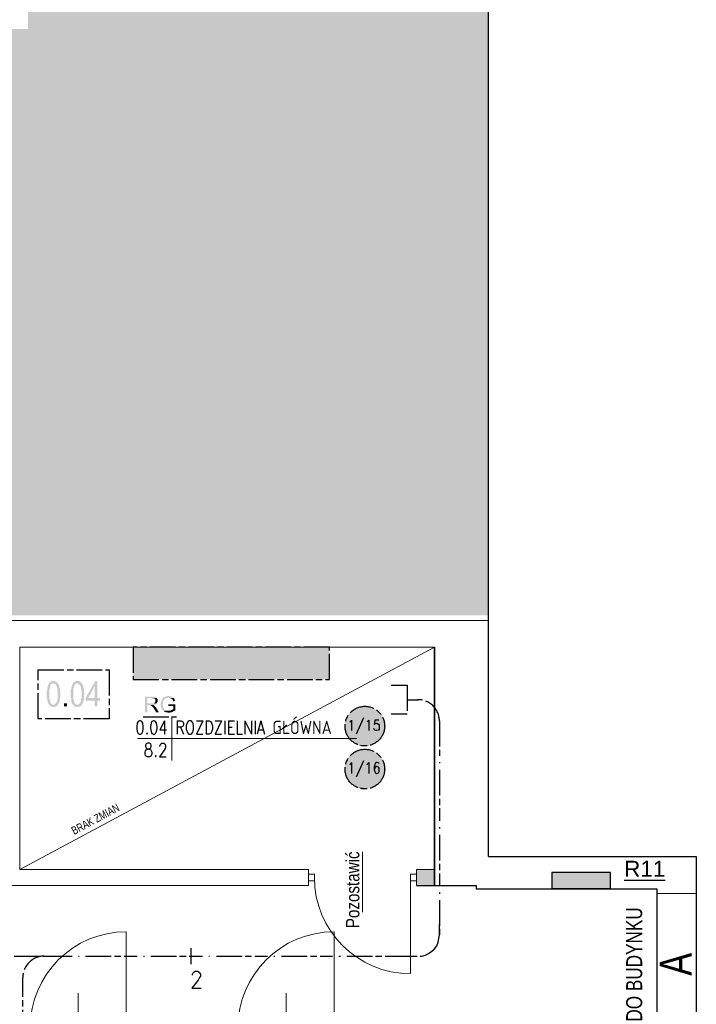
# Model space of a CAD drawing. Header units: millimetres. Extents: x 282377 to 1404227, y -783705 to 1038705.
# Tile 130 of 243: x 381891 to 382524, y 7875 to 8797. Entities that reach past the tile are written whole.
import ezdxf
from ezdxf.enums import TextEntityAlignment as Align

# ---------------------------------------------------------------- set-up
doc = ezdxf.new("R2010")
doc.units = ezdxf.units.MM
doc.linetypes.add('ACAD_ISO08W100', pattern=[36, 24, -3, 6, -3])
doc.layers.add('!!ELEKTRYKA', color=7, linetype='Continuous')
for name, color, linetype, lineweight in [('BA_drz', 7, 'Continuous', 18), ('BA_met', 7, 'Continuous', 18), ('BA_txs', 2, 'Continuous', 18), ('Cienka', 7, 'Continuous', 18), ('PG_WYPOSAŻENIE', 9, 'Continuous', 18), ('PG_ŚCIANY_DZIAŁOWE', 3, 'Continuous', 18), ('PG_ŚCIANY_SŁUPY', 4, 'Continuous', 35), ('WYPOSAŻENIE GARAŻU', 253, 'Continuous', 5)]:
    doc.layers.add(name, color=color, linetype=linetype, lineweight=lineweight)
doc.styles.add('BIKTC', font='bikromsw.shx', dxfattribs={"width": 0.8})
doc.styles.add('BIKTS', font='bikromsw.shx', dxfattribs={"width": 0.85})
doc.styles.add('BIKWYM', font='BIKROMSW.SHX', dxfattribs={"width": 0.8})
doc.styles.add('ROMANS', font='romans', dxfattribs={"width": 0.7})
doc.styles.get("Standard").update_dxf_attribs({"font": 'arial.ttf'})

# ---------------------------------------------------------------- blocks, each defined once
blk = doc.blocks.new('dr1h901')
at = {"color": 7}
blk.add_line((-0.5, 0), (-0.5, 1), dxfattribs=at)
blk.add_line((0, 0.362), (0, -0.266))
blk.add_arc((-0.5, 0), 1, 0, 90, dxfattribs=at)
blk = doc.blocks.new('jamb')
blk.add_lwpolyline([(-0.5, -0.5), (-0.5, 0.5), (0.5, 0.5), (0.5, -0.5)], close=True)
blk = doc.blocks.new('bikmet')
blk.add_line((0, 1.65), (0, -1.65))
at = {"style": 'ROMANS', "width": 0.8}
blk.add_attdef('NRPOM', text='', height=1, dxfattribs=at).set_placement((-0.333, 0.333), align=Align.RIGHT)
blk.add_attdef('NWAPOM', (0.25, 0.333), '', height=1, dxfattribs=at)
blk.add_attdef('RAREA', text='', height=1.042, dxfattribs=at).set_placement((-0.333, -0.333), align=Align.TOP_RIGHT)
blk.add_attdef('PODLOGA', text='', height=1.042, dxfattribs=at).set_placement((0.25, -0.333), align=Align.TOP_LEFT)
blk = doc.blocks.new('A$Cb1b4349b')
at = {"layer": 'WYPOSAŻENIE GARAŻU', "color": 1, "xscale": -90, "yscale": 90, "zscale": -90, "rotation": 270}
blk.add_blockref('dr1h901', (23.9, 50.5), dxfattribs=at)
at = {"layer": 'WYPOSAŻENIE GARAŻU', "color": 240, "true_color": 0xed1f24, "xscale": 5.5, "yscale": 5.999999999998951, "zscale": 5.5, "rotation": 90}
for p in [(23.9, 98.25), (23.9, 2.75)]:
    blk.add_blockref('jamb', p, dxfattribs=at)

msp = doc.modelspace()

# ---------------------------------------------------------------- hatches: boundary and pattern name
at = {"layer": '!!ELEKTRYKA', "linetype": 'ACAD_ISO08W100'}
for points in [[(381918.71, 8175.75), (381918.28, 8175.33), (381917.86, 8174.48), (381917.86, 8174.06), (381917.44, 8173.21), (381917.44, 8172.79), (381917.44, 8172.36), (381917.01, 8171.94), (381917.01, 8171.52), (381917.01, 8170.67), (381917.01, 8170.25), (381917.01, 8169.4), (381916.59, 8168.98), (381916.59, 8168.13), (381916.59, 8167.28), (381916.59, 8166.44), (381916.59, 8165.59), (381916.59, 8165.17), (381916.59, 8164.32), (381916.59, 8163.9), (381916.59, 8163.05), (381916.59, 8162.2), (381917.01, 8161.36), (381917.01, 8160.93), (381917.01, 8160.09), (381917.01, 8159.66), (381917.44, 8158.82), (381917.44, 8158.39), (381917.86, 8157.97), (381917.86, 8157.55), (381918.28, 8156.7), (381918.28, 8156.27), (381918.71, 8155.85), (381918.71, 8155.85), (381922.94, 8155.85), (381922.52, 8155.85), (381922.09, 8155.85), (381921.67, 8156.27), (381921.25, 8156.7), (381920.82, 8156.7), (381920.4, 8157.55), (381919.98, 8157.97), (381919.98, 8157.97), (381919.98, 8158.39), (381919.98, 8158.82), (381919.55, 8159.24), (381919.55, 8159.66), (381919.55, 8160.51), (381919.13, 8160.93), (381919.13, 8161.78), (381919.13, 8162.2), (381919.13, 8163.05), (381919.13, 8163.9), (381919.13, 8164.74), (381919.13, 8165.59), (381919.13, 8166.44), (381919.13, 8167.28), (381919.13, 8168.13), (381919.13, 8168.98), (381919.13, 8169.82), (381919.13, 8170.25), (381919.55, 8171.09), (381919.55, 8171.52), (381919.55, 8171.94), (381919.98, 8172.79), (381919.98, 8173.21), (381919.98, 8173.63), (381920.4, 8174.06), (381920.4, 8174.48), (381920.82, 8174.9), (381921.25, 8175.33), (381921.67, 8175.33), (381922.52, 8175.75), (381922.94, 8175.75)], [(381922.94, 8177.87), (381922.94, 8177.87), (381921.25, 8177.87), (381920.82, 8177.44), (381920.4, 8177.44), (381919.98, 8177.02), (381919.55, 8176.6), (381919.13, 8176.6), (381919.13, 8176.17), (381918.71, 8175.75), (381922.94, 8175.75), (381922.94, 8175.75), (381923.36, 8175.33), (381924.21, 8175.33), (381924.63, 8174.9), (381925.06, 8174.9), (381925.48, 8174.06), (381925.48, 8173.63), (381925.48, 8173.63), (381925.9, 8173.21), (381925.9, 8172.79), (381926.33, 8172.36), (381926.33, 8171.94), (381926.33, 8171.09), (381926.33, 8170.67), (381926.75, 8169.82), (381926.75, 8169.4), (381926.75, 8168.55), (381926.75, 8167.71), (381926.75, 8166.86), (381926.75, 8165.59), (381926.75, 8165.59), (381926.75, 8164.74), (381926.75, 8163.9), (381926.75, 8163.05), (381926.75, 8162.2), (381926.75, 8161.36), (381926.33, 8160.93), (381926.33, 8160.09), (381926.33, 8159.66), (381925.9, 8159.24), (381925.9, 8158.82), (381925.9, 8158.39), (381925.48, 8157.97), (381925.48, 8157.55), (381925.06, 8157.12), (381924.63, 8156.7), (381924.21, 8156.27), (381923.79, 8156.27), (381923.36, 8155.85), (381922.94, 8155.85), (381918.71, 8155.85), (381919.13, 8155.43), (381919.55, 8155), (381919.98, 8154.58), (381920.4, 8154.16), (381920.82, 8154.16), (381921.25, 8153.73), (381921.67, 8153.73), (381922.52, 8153.73), (381922.94, 8153.73), (381922.94, 8153.73), (381923.36, 8153.73), (381924.21, 8153.73), (381924.63, 8153.73), (381925.06, 8154.16), (381925.48, 8154.16), (381925.9, 8154.58), (381926.33, 8155), (381926.33, 8155), (381926.75, 8155.43), (381927.17, 8155.85), (381927.6, 8156.7), (381927.6, 8157.12), (381928.02, 8157.55), (381928.44, 8158.39), (381928.44, 8158.82), (381928.44, 8159.24), (381928.44, 8159.66), (381928.87, 8160.09), (381928.87, 8160.93), (381928.87, 8161.36), (381928.87, 8162.2), (381928.87, 8162.63), (381929.29, 8163.47), (381929.29, 8164.32), (381929.29, 8165.17), (381929.29, 8165.59), (381929.29, 8166.44), (381929.29, 8166.86), (381929.29, 8167.71), (381929.29, 8168.55), (381928.87, 8168.98), (381928.87, 8169.82), (381928.87, 8170.25), (381928.87, 8171.09), (381928.87, 8171.52), (381928.44, 8171.94), (381928.44, 8172.79), (381928.44, 8173.21), (381928.02, 8174.06), (381927.6, 8174.48), (381927.6, 8174.9), (381927.6, 8174.9), (381927.17, 8175.75), (381926.75, 8176.17), (381926.33, 8176.6), (381925.9, 8177.02), (381925.48, 8177.44), (381925.48, 8177.44), (381925.06, 8177.44), (381924.63, 8177.87), (381924.21, 8177.87), (381923.36, 8177.87)], [(381941.14, 8175.75), (381940.72, 8175.33), (381940.3, 8174.48), (381940.3, 8174.06), (381939.87, 8173.21), (381939.87, 8172.79), (381939.87, 8172.36), (381939.45, 8171.94), (381939.45, 8171.52), (381939.45, 8170.67), (381939.45, 8170.25), (381939.03, 8169.4), (381939.03, 8168.98), (381939.03, 8168.13), (381939.03, 8167.28), (381939.03, 8166.44), (381939.03, 8165.59), (381939.03, 8165.17), (381939.03, 8164.32), (381939.03, 8163.9), (381939.03, 8163.05), (381939.03, 8162.2), (381939.45, 8161.36), (381939.45, 8160.93), (381939.45, 8160.09), (381939.45, 8159.66), (381939.87, 8158.82), (381939.87, 8158.39), (381939.87, 8157.97), (381940.3, 8157.55), (381940.3, 8156.7), (381940.72, 8156.27), (381940.72, 8155.85), (381941.14, 8155.85), (381945.38, 8155.85), (381944.95, 8155.85), (381944.53, 8155.85), (381944.11, 8156.27), (381943.68, 8156.7), (381943.26, 8156.7), (381942.84, 8157.55), (381942.41, 8157.97), (381942.41, 8157.97), (381942.41, 8158.39), (381941.99, 8158.82), (381941.99, 8159.24), (381941.99, 8159.66), (381941.99, 8160.51), (381941.57, 8160.93), (381941.57, 8161.78), (381941.57, 8162.2), (381941.57, 8163.05), (381941.57, 8163.9), (381941.57, 8164.74), (381941.57, 8165.59), (381941.57, 8166.44), (381941.57, 8167.28), (381941.57, 8168.13), (381941.57, 8168.98), (381941.57, 8169.82), (381941.57, 8170.25), (381941.57, 8171.09), (381941.99, 8171.52), (381941.99, 8171.94), (381941.99, 8172.79), (381942.41, 8173.21), (381942.41, 8173.63), (381942.84, 8174.06), (381942.84, 8174.48), (381943.26, 8174.9), (381943.68, 8175.33), (381944.11, 8175.33), (381944.53, 8175.75), (381945.38, 8175.75)], [(381945.38, 8177.87), (381945.38, 8177.87), (381943.68, 8177.87), (381943.26, 8177.44), (381942.84, 8177.44), (381942.41, 8177.02), (381941.99, 8176.6), (381941.57, 8176.6), (381941.14, 8176.17), (381941.14, 8175.75), (381945.38, 8175.75), (381945.38, 8175.75), (381945.8, 8175.33), (381946.22, 8175.33), (381946.65, 8174.9), (381947.07, 8174.9), (381947.49, 8174.06), (381947.92, 8173.63), (381947.92, 8173.63), (381948.34, 8173.21), (381948.34, 8172.79), (381948.34, 8172.36), (381948.76, 8171.94), (381948.76, 8171.09), (381948.76, 8170.67), (381948.76, 8169.82), (381949.19, 8169.4), (381949.19, 8168.55), (381949.19, 8167.71), (381949.19, 8166.86), (381949.19, 8165.59), (381949.19, 8165.59), (381949.19, 8164.74), (381949.19, 8163.9), (381949.19, 8163.05), (381949.19, 8162.2), (381948.76, 8161.36), (381948.76, 8160.93), (381948.76, 8160.09), (381948.76, 8159.66), (381948.34, 8159.24), (381948.34, 8158.82), (381948.34, 8158.39), (381947.92, 8157.97), (381947.92, 8157.55), (381947.49, 8157.12), (381947.07, 8156.7), (381946.65, 8156.27), (381946.22, 8156.27), (381945.8, 8155.85), (381945.38, 8155.85), (381941.14, 8155.85), (381941.57, 8155.43), (381941.99, 8155), (381942.41, 8154.58), (381942.84, 8154.16), (381943.26, 8154.16), (381943.68, 8153.73), (381944.11, 8153.73), (381944.53, 8153.73), (381945.38, 8153.73), (381945.38, 8153.73), (381945.8, 8153.73), (381946.65, 8153.73), (381947.07, 8153.73), (381947.49, 8154.16), (381947.92, 8154.16), (381948.34, 8154.58), (381948.76, 8155), (381948.76, 8155), (381949.19, 8155.43), (381949.61, 8155.85), (381950.03, 8156.7), (381950.03, 8157.12), (381950.46, 8157.55), (381950.46, 8158.39), (381950.88, 8158.82), (381950.88, 8159.24), (381950.88, 8159.66), (381951.3, 8160.09), (381951.3, 8160.93), (381951.3, 8161.36), (381951.3, 8162.2), (381951.3, 8162.63), (381951.3, 8163.47), (381951.3, 8164.32), (381951.73, 8165.17), (381951.73, 8165.59), (381951.73, 8166.44), (381951.73, 8166.86), (381951.3, 8167.71), (381951.3, 8168.55), (381951.3, 8168.98), (381951.3, 8169.82), (381951.3, 8170.25), (381951.3, 8171.09), (381951.3, 8171.52), (381950.88, 8171.94), (381950.88, 8172.79), (381950.46, 8173.21), (381950.46, 8174.06), (381950.03, 8174.48), (381950.03, 8174.9), (381950.03, 8174.9), (381949.61, 8175.75), (381949.19, 8176.17), (381948.76, 8176.6), (381948.34, 8177.02), (381947.92, 8177.44), (381947.92, 8177.44), (381947.49, 8177.44), (381947.07, 8177.87), (381946.22, 8177.87), (381945.8, 8177.87)], [(381964, 8177.87), (381961.89, 8177.87), (381953, 8162.2), (381953, 8159.66), (381961.46, 8159.66), (381961.46, 8154.16), (381964, 8154.16), (381964, 8159.66), (381966.54, 8159.66), (381966.54, 8162.2), (381964, 8162.2), (381955.54, 8162.2), (381961.46, 8173.21)], [(381964, 8177.87), (381961.46, 8173.21), (381961.46, 8162.2), (381955.54, 8162.2), (381964, 8162.2)]]:
    msp.add_hatch(color=7, dxfattribs=at).paths.add_polyline_path(points)
at = {"layer": '!!ELEKTRYKA', "linetype": 'ACAD_ISO08W100', "true_color": 0x950000}
for points in [[(382015.23, 8163.47), (382008.45, 8163.47), (382008.45, 8148.65), (382010.57, 8148.65), (382010.57, 8155.43), (382012.69, 8155.43), (382016.07, 8155.43), (382016.5, 8155.43), (382016.92, 8155.43), (382017.34, 8155.85), (382017.77, 8155.85), (382018.19, 8155.85), (382018.61, 8156.27), (382019.04, 8156.27), (382019.04, 8156.7), (382019.46, 8156.7), (382019.46, 8157.12), (382010.57, 8157.12), (382010.57, 8162.2), (382015.23, 8162.2), (382019.46, 8162.2), (382019.04, 8162.63), (382018.61, 8163.05), (382018.61, 8163.05), (382018.19, 8163.05), (382018.19, 8163.47), (382017.77, 8163.47), (382017.34, 8163.47), (382016.92, 8163.47), (382016.5, 8163.47), (382016.07, 8163.47), (382015.65, 8163.47)], [(382019.46, 8162.2), (382015.23, 8162.2), (382015.65, 8161.78), (382016.92, 8161.78), (382017.34, 8161.36), (382017.77, 8161.36), (382017.77, 8160.93), (382018.19, 8160.93), (382018.19, 8160.51), (382018.19, 8160.09), (382018.19, 8159.66), (382018.19, 8159.24), (382018.19, 8158.82), (382018.19, 8158.39), (382017.77, 8158.39), (382017.77, 8157.97), (382017.34, 8157.55), (382017.34, 8157.55), (382016.92, 8157.12), (382016.92, 8157.12), (382016.5, 8157.12), (382016.07, 8157.12), (382015.65, 8157.12), (382015.23, 8157.12), (382014.8, 8157.12), (382010.57, 8157.12), (382019.46, 8157.12), (382019.88, 8157.12), (382019.88, 8157.55), (382019.88, 8157.97), (382020.31, 8158.39), (382020.31, 8158.82), (382020.31, 8159.24), (382020.31, 8159.66), (382020.31, 8160.09), (382020.31, 8160.09), (382020.31, 8160.51), (382020.31, 8160.93), (382019.88, 8161.36), (382019.88, 8161.78), (382019.88, 8161.78)], [(382016.07, 8155.43), (382012.69, 8155.43), (382013.96, 8155.43), (382013.96, 8155), (382014.38, 8155), (382014.8, 8155), (382014.8, 8154.58), (382015.23, 8154.58), (382015.23, 8154.16), (382015.65, 8153.73), (382015.65, 8153.73), (382016.07, 8153.73), (382016.07, 8153.31), (382016.5, 8152.89), (382016.5, 8152.46), (382016.92, 8152.04), (382017.34, 8151.62), (382019.04, 8148.65), (382021.58, 8148.65), (382019.04, 8152.89), (382019.04, 8152.89), (382018.61, 8153.31), (382018.61, 8153.73), (382018.19, 8153.73), (382017.77, 8154.16), (382017.77, 8154.58), (382017.34, 8154.58), (382017.34, 8155), (382016.92, 8155), (382016.5, 8155.43)], [(382030.47, 8163.9), (382028.35, 8163.9), (382028.35, 8163.47), (382027.5, 8163.47), (382027.08, 8163.05), (382026.66, 8163.05), (382026.66, 8163.05), (382026.23, 8162.63), (382025.81, 8162.63), (382025.39, 8162.2), (382025.39, 8161.78), (382024.96, 8161.78), (382024.54, 8161.36), (382024.54, 8160.93), (382024.12, 8160.51), (382024.12, 8160.09), (382024.12, 8160.09), (382023.69, 8159.66), (382023.69, 8159.24), (382023.69, 8158.82), (382023.27, 8158.39), (382023.27, 8157.97), (382023.27, 8157.97), (382023.27, 8157.55), (382023.27, 8157.12), (382023.27, 8156.7), (382023.27, 8156.27), (382023.27, 8155.85), (382023.27, 8155.43), (382023.27, 8155), (382023.27, 8154.58), (382023.27, 8154.16), (382023.27, 8153.73), (382023.69, 8153.31), (382023.69, 8152.89), (382023.69, 8152.46), (382024.12, 8152.04), (382024.12, 8152.04), (382024.54, 8151.62), (382024.54, 8151.19), (382024.96, 8150.77), (382024.96, 8150.77), (382025.39, 8150.35), (382025.81, 8149.92), (382030.47, 8150.35), (382030.04, 8150.35), (382030.04, 8150.35), (382029.62, 8150.35), (382029.2, 8150.35), (382028.77, 8150.35), (382028.35, 8150.77), (382027.93, 8150.77), (382027.93, 8150.77), (382027.5, 8151.19), (382027.08, 8151.19), (382026.66, 8151.62), (382026.66, 8151.62), (382026.23, 8152.04), (382026.23, 8152.46), (382025.81, 8152.89), (382025.81, 8152.89), (382025.81, 8153.31), (382025.39, 8153.73), (382025.39, 8154.16), (382025.39, 8154.58), (382025.39, 8155), (382025.39, 8155.43), (382024.96, 8155.85), (382024.96, 8156.27), (382024.96, 8156.27), (382025.39, 8156.7), (382025.39, 8157.12), (382025.39, 8157.55), (382025.39, 8157.97), (382025.39, 8158.39), (382025.39, 8158.82), (382025.81, 8159.24), (382025.81, 8159.24), (382025.81, 8159.66), (382026.23, 8160.09), (382026.23, 8160.51), (382026.66, 8160.51), (382027.08, 8160.93), (382027.08, 8161.36), (382027.5, 8161.36), (382027.93, 8161.78), (382028.35, 8161.78), (382028.35, 8161.78), (382028.77, 8162.2), (382029.2, 8162.2), (382029.62, 8162.2), (382030.04, 8162.2), (382030.47, 8162.2), (382035.13, 8162.2), (382035.13, 8162.63), (382034.7, 8162.63), (382034.28, 8163.05), (382033.86, 8163.05), (382033.43, 8163.47), (382033.43, 8163.47), (382033.01, 8163.47), (382032.59, 8163.47), (382032.16, 8163.9), (382031.74, 8163.9), (382031.31, 8163.9), (382030.89, 8163.9)], [(382036.82, 8156.27), (382030.47, 8156.27), (382030.47, 8154.58), (382035.13, 8154.58), (382035.13, 8151.62), (382035.13, 8151.62), (382034.7, 8151.62), (382034.28, 8151.19), (382033.86, 8151.19), (382033.43, 8150.77), (382033.01, 8150.77), (382033.01, 8150.77), (382032.59, 8150.35), (382032.16, 8150.35), (382031.74, 8150.35), (382031.31, 8150.35), (382030.89, 8150.35), (382030.47, 8150.35), (382025.81, 8149.92), (382026.23, 8149.92), (382026.23, 8149.5), (382026.66, 8149.5), (382026.66, 8149.5), (382027.08, 8149.08), (382027.5, 8149.08), (382027.93, 8148.65), (382028.35, 8148.65), (382028.77, 8148.65), (382029.2, 8148.65), (382029.62, 8148.65), (382030.04, 8148.23), (382030.47, 8148.23), (382030.89, 8148.23), (382031.31, 8148.23), (382031.74, 8148.23), (382032.16, 8148.65), (382032.16, 8148.65), (382032.59, 8148.65), (382033.01, 8148.65), (382033.43, 8148.65), (382033.86, 8149.08), (382034.28, 8149.08), (382034.28, 8149.08), (382034.7, 8149.5), (382035.13, 8149.5), (382035.55, 8149.92), (382035.97, 8149.92), (382036.4, 8150.35), (382036.82, 8150.35), (382036.82, 8150.77)], [(382035.13, 8162.2), (382030.47, 8162.2), (382031.74, 8162.2), (382032.16, 8161.78), (382032.59, 8161.78), (382033.01, 8161.78), (382033.43, 8161.36), (382033.43, 8161.36), (382033.86, 8160.93), (382034.28, 8160.93), (382034.28, 8160.51), (382034.28, 8160.09), (382034.7, 8159.66), (382034.7, 8159.24), (382035.13, 8158.82), (382036.82, 8159.66), (382036.82, 8159.66), (382036.4, 8160.09), (382036.4, 8160.51), (382036.4, 8160.93), (382035.97, 8161.36), (382035.97, 8161.78), (382035.55, 8161.78), (382035.55, 8161.78)]]:
    msp.add_hatch(color=14, dxfattribs=at).paths.add_polyline_path(points)
at = {"layer": '!!ELEKTRYKA', "true_color": 0x950000}
h = msp.add_hatch(color=14, dxfattribs=at)
h.dxf.hatch_style = 1
h.paths.add_polyline_path([(382444.15, 7998.81), (382389.15, 7998.81), (382389.15, 7983.81), (382444.15, 7983.81)])
at = {"lineweight": 20}
h = msp.add_hatch(dxfattribs=at)
h.set_pattern_fill('ANGLE', color=252, scale=2, angle=45)
h.set_pattern_definition([(45, (329171.58, 34798.067), (-9.8782817, 9.8782817), [10.16, -3.81]), (135, (329171.58, 34798.067), (-9.8782817, -9.8782817), [10.16, -3.81])])
h.paths.add_polyline_path([(381899.13, 8788.13), (381691.52, 8788.13), (381691.52, 8239.48), (382330.01, 8239.48), (382329.9, 9138.59), (382278.9, 9137.98), (382279.01, 9137.94), (381899.13, 9132.94)])
at = {"layer": 'PG_ŚCIANY_DZIAŁOWE'}
h = msp.add_hatch(color=252, dxfattribs=at)
h.dxf.hatch_style = 1
h.paths.add_polyline_path([(382279.51, 8001.62), (382262.51, 8001.62), (382262.51, 7986.62), (382279.51, 7986.62)])

# ---------------------------------------------------------------- linework, layer by layer
at = {"layer": '!!ELEKTRYKA', "color": 14, "linetype": 'ACAD_ISO08W100', "lineweight": -3, "true_color": 0x950000}
msp.add_lwpolyline([(382181.18, 8209.62), (381997.45, 8209.62), (381997.45, 8179.56), (382181.18, 8179.56)], close=True, dxfattribs=at)
at = {"layer": '!!ELEKTRYKA', "color": 7, "linetype": 'ACAD_ISO08W100', "lineweight": -3}
msp.add_lwpolyline([(381908.55, 8188.45), (381975.01, 8188.45), (381975.01, 8142.73), (381908.55, 8142.73)], close=True, dxfattribs=at)
at = {"layer": '!!ELEKTRYKA', "color": 1, "linetype": 'ACAD_ISO08W100', "lineweight": -3}
for points in [[(382238.75, 8174.06), (382253.99, 8174.06), (382253.99, 8146.96), (382238.75, 8146.96)], [(382253.99, 8160.51), (382264.15, 8160.51), (382264.15, 8160.93)], [(382284.05, 8102.09), (382284.05, 8101.24)], [(382284.05, 8094.89), (382284.05, 8047.05)], [(382284.05, 8041.13), (382284.05, 8039.86)], [(382284.05, 8033.93), (382284.05, 7986.09)], [(382284.05, 7980.16), (382284.05, 7978.89)], [(382284.05, 7972.97), (382284.05, 7940.37)], [(382239.18, 7920.47), (382267.54, 7920.47), (382270.93, 7921.32), (382273.89, 7923.01), (382276.85, 7925.13), (382279.39, 7927.25), (382281.51, 7930.21), (382282.78, 7933.6), (382283.63, 7936.98), (382284.05, 7940.37), (382284.05, 7950.11)], [(382051.64, 7912.85), (382051.64, 7928.09)], [(381886.11, 7920.47), (381940.3, 7920.47)], [(381946.22, 7920.47), (381947.07, 7920.47)], [(381953, 7920.47), (382001.26, 7920.47)], [(382007.18, 7920.47), (382008.03, 7920.47)], [(382013.96, 7920.47), (382062.22, 7920.47)], [(382068.15, 7920.47), (382068.99, 7920.47)], [(382075.34, 7920.47), (382123.18, 7920.47)], [(382129.11, 7920.47), (382129.95, 7920.47)], [(382136.3, 7920.47), (382184.14, 7920.47)], [(382190.07, 7920.47), (382191.34, 7920.47)], [(382197.27, 7920.47), (382245.1, 7920.47)], [(382251.03, 7920.47), (382252.3, 7920.47)], [(382052.91, 7902.69), (382052.91, 7903.54), (382053.75, 7904.81), (382054.18, 7905.66), (382055.45, 7906.5), (382057.99, 7906.5), (382059.26, 7905.66), (382059.68, 7904.81), (382060.53, 7903.54), (382060.53, 7901.85), (382059.68, 7900.58), (382058.41, 7898.04), (382052.48, 7890.41), (382060.95, 7890.41)]]:
    msp.add_lwpolyline(points, dxfattribs=at)
for points in [[(382264.15, 8160.51, -0.409987), (382284.05, 8140.61), (382284.05, 8108.01)], [(381894.15, 7846.39), (381894.15, 7900.58, -0.409987), (381914.05, 7920.47), (381924.21, 7920.47)]]:
    msp.add_lwpolyline(points, format="xyb", dxfattribs=at)
at = {"layer": '!!ELEKTRYKA', "color": 14, "linetype": 'ACAD_ISO08W100', "lineweight": -3, "true_color": 0x950000}
msp.add_lwpolyline([(382006.76, 8144.42), (382038.09, 8144.42)], dxfattribs=at)
at = {"layer": '!!ELEKTRYKA', "color": 7, "linetype": 'ACAD_ISO08W100', "lineweight": -3}
for points in [[(382200.23, 8139.76), (382201.08, 8140.19), (382201.92, 8141.46), (382201.92, 8131.72)], [(382212.93, 8143.57), (382206.16, 8128.33)], [(382216.32, 8139.76), (382216.74, 8140.19), (382218.01, 8141.46), (382218.01, 8131.72)], [(382227.32, 8141.46), (382223.51, 8141.46), (382223.09, 8137.22), (382223.51, 8137.65), (382224.36, 8138.49), (382225.63, 8138.49), (382226.9, 8137.65), (382227.75, 8136.8), (382227.75, 8135.53), (382227.75, 8134.68), (382227.75, 8132.99), (382226.9, 8132.14), (382225.63, 8131.72), (382224.36, 8131.72), (382223.51, 8132.14), (382223.09, 8132.57), (382222.67, 8133.41)], [(382200.23, 8099.55), (382201.08, 8100.39), (382201.92, 8101.66), (382201.92, 8091.5)], [(382212.93, 8103.36), (382206.16, 8088.12)], [(382216.32, 8099.55), (382216.74, 8100.39), (382218.01, 8101.66), (382218.01, 8091.5)], [(382227.75, 8100.39), (382227.32, 8101.24), (382226.05, 8101.66), (382225.21, 8101.66), (382223.94, 8101.24), (382223.51, 8099.55), (382223.09, 8097.43), (382223.09, 8094.89), (382223.51, 8093.2), (382223.94, 8091.93), (382225.21, 8091.5), (382225.63, 8091.5), (382226.9, 8091.93), (382227.75, 8093.2), (382227.75, 8094.47), (382227.75, 8094.89), (382227.75, 8096.58), (382226.9, 8097.43), (382225.63, 8097.85), (382225.21, 8097.85), (382223.94, 8097.43), (382223.51, 8096.58), (382223.09, 8094.89)]]:
    msp.add_lwpolyline(points, dxfattribs=at)
at = {"layer": '!!ELEKTRYKA', "color": 14, "true_color": 0x950000}
msp.add_lwpolyline([(382444.15, 7998.81), (382389.15, 7998.81), (382389.15, 7983.81), (382444.15, 7983.81)], close=True, dxfattribs=at)
at = {"layer": '!!ELEKTRYKA', "color": 1, "linetype": 'ACAD_ISO08W100', "lineweight": -3}
for centre in [(382214.28, 8135.8), (382214.28, 8095.58)]:
    msp.add_circle(centre, 18.55, dxfattribs=at)
at = {"layer": '!!ELEKTRYKA', "color": 14, "linetype": 'ACAD_ISO08W100', "lineweight": -3, "true_color": 0x950000}
for points in [[(381997.45, 8209.62), (382181.18, 8179.56), (381997.45, 8179.56)], [(381997.45, 8209.62), (382181.18, 8209.62), (382181.18, 8179.56)]]:
    msp.add_solid(points, dxfattribs=at)
at = {"layer": '!!ELEKTRYKA', "color": 7, "linetype": 'ACAD_ISO08W100', "lineweight": -3}
msp.add_solid([(381932.68, 8154.16), (381932.68, 8157.12), (381935.64, 8154.16), (381935.64, 8157.12)], dxfattribs=at)
at = {"layer": '!!ELEKTRYKA', "color": 1, "linetype": 'ACAD_ISO08W100', "lineweight": -3}
for points in [[(382198.54, 8146.11), (382230.71, 8144.42), (382197.27, 8144.42)], [(382199.38, 8147.38), (382229.86, 8146.11), (382198.54, 8146.11)], [(382198.54, 8146.11), (382229.86, 8146.11), (382230.71, 8144.42)], [(382200.65, 8148.65), (382228.59, 8147.38), (382199.38, 8147.38)], [(382199.38, 8147.38), (382228.59, 8147.38), (382229.86, 8146.11)], [(382201.92, 8149.92), (382227.75, 8148.65), (382200.65, 8148.65)], [(382200.65, 8148.65), (382227.75, 8148.65), (382228.59, 8147.38)], [(382203.19, 8151.19), (382226.05, 8149.92), (382201.92, 8149.92)], [(382201.92, 8149.92), (382226.05, 8149.92), (382227.75, 8148.65)], [(382204.46, 8152.04), (382224.78, 8151.19), (382203.19, 8151.19)], [(382203.19, 8151.19), (382224.78, 8151.19), (382226.05, 8149.92)], [(382206.58, 8152.89), (382223.09, 8152.04), (382204.46, 8152.04)], [(382204.46, 8152.04), (382223.09, 8152.04), (382224.78, 8151.19)], [(382207.85, 8153.73), (382221.82, 8152.89), (382206.58, 8152.89)], [(382206.58, 8152.89), (382221.82, 8152.89), (382223.09, 8152.04)], [(382209.97, 8154.16), (382219.7, 8153.73), (382207.85, 8153.73)], [(382207.85, 8153.73), (382219.7, 8153.73), (382221.82, 8152.89)], [(382211.24, 8154.58), (382218.43, 8154.16), (382209.97, 8154.16)], [(382209.97, 8154.16), (382218.43, 8154.16), (382219.7, 8153.73)], [(382211.24, 8154.58), (382215.89, 8154.58), (382218.43, 8154.16)], [(382196, 8141.03), (382232.4, 8139.34), (382195.57, 8139.34)], [(382195.57, 8139.34), (382232.4, 8137.65), (382195.57, 8137.65)], [(382195.57, 8139.34), (382232.4, 8139.34), (382232.4, 8137.65)], [(382195.57, 8137.65), (382232.83, 8135.95), (382195.57, 8135.95)], [(382195.57, 8137.65), (382232.4, 8137.65), (382232.83, 8135.95)], [(382196.84, 8142.73), (382231.98, 8141.03), (382196, 8141.03)], [(382196, 8141.03), (382231.98, 8141.03), (382232.4, 8139.34)], [(382197.27, 8144.42), (382231.56, 8142.73), (382196.84, 8142.73)], [(382196.84, 8142.73), (382231.56, 8142.73), (382231.98, 8141.03)], [(382197.27, 8144.42), (382230.71, 8144.42), (382231.56, 8142.73)], [(382195.57, 8135.95), (382232.4, 8134.26), (382195.57, 8134.26)], [(382195.57, 8135.95), (382232.83, 8135.95), (382232.4, 8134.26)], [(382195.57, 8134.26), (382232.4, 8132.57), (382195.57, 8132.57)], [(382195.57, 8134.26), (382232.4, 8134.26), (382232.4, 8132.57)], [(382195.57, 8132.57), (382231.98, 8130.45), (382196, 8130.45)], [(382195.57, 8132.57), (382232.4, 8132.57), (382231.98, 8130.45)], [(382196, 8130.45), (382231.56, 8128.76), (382196.84, 8128.76)], [(382196, 8130.45), (382231.98, 8130.45), (382231.56, 8128.76)], [(382196.84, 8128.76), (382230.71, 8127.49), (382197.27, 8127.49)], [(382196.84, 8128.76), (382231.56, 8128.76), (382230.71, 8127.49)], [(382197.27, 8127.49), (382229.86, 8125.79), (382198.54, 8125.79)], [(382197.27, 8127.49), (382230.71, 8127.49), (382229.86, 8125.79)], [(382198.54, 8125.79), (382228.59, 8124.52), (382199.38, 8124.52)], [(382198.54, 8125.79), (382229.86, 8125.79), (382228.59, 8124.52)], [(382199.38, 8124.52), (382227.75, 8122.83), (382200.65, 8122.83)], [(382199.38, 8124.52), (382228.59, 8124.52), (382227.75, 8122.83)], [(382200.65, 8122.83), (382226.05, 8121.56), (382201.92, 8121.56)], [(382200.65, 8122.83), (382227.75, 8122.83), (382226.05, 8121.56)], [(382201.92, 8121.56), (382224.78, 8120.71), (382203.19, 8120.71)], [(382201.92, 8121.56), (382226.05, 8121.56), (382224.78, 8120.71)], [(382203.19, 8120.71), (382223.09, 8119.87), (382204.46, 8119.87)], [(382203.19, 8120.71), (382224.78, 8120.71), (382223.09, 8119.87)], [(382204.46, 8119.87), (382221.82, 8119.02), (382206.58, 8119.02)], [(382204.46, 8119.87), (382223.09, 8119.87), (382221.82, 8119.02)], [(382206.58, 8119.02), (382219.7, 8118.17), (382207.85, 8118.17)], [(382206.58, 8119.02), (382221.82, 8119.02), (382219.7, 8118.17)], [(382201.92, 8110.13), (382227.75, 8108.86), (382200.65, 8108.86)], [(382203.19, 8110.98), (382226.05, 8110.13), (382201.92, 8110.13)], [(382201.92, 8110.13), (382226.05, 8110.13), (382227.75, 8108.86)], [(382204.46, 8112.25), (382224.78, 8110.98), (382203.19, 8110.98)], [(382203.19, 8110.98), (382224.78, 8110.98), (382226.05, 8110.13)], [(382206.58, 8113.09), (382223.09, 8112.25), (382204.46, 8112.25)], [(382204.46, 8112.25), (382223.09, 8112.25), (382224.78, 8110.98)], [(382207.85, 8113.52), (382221.82, 8113.09), (382206.58, 8113.09)], [(382206.58, 8113.09), (382221.82, 8113.09), (382223.09, 8112.25)], [(382207.85, 8118.17), (382218.43, 8117.75), (382209.97, 8117.75)], [(382207.85, 8118.17), (382219.7, 8118.17), (382218.43, 8117.75)], [(382209.97, 8113.94), (382219.7, 8113.52), (382207.85, 8113.52)], [(382207.85, 8113.52), (382219.7, 8113.52), (382221.82, 8113.09)], [(382209.97, 8117.75), (382215.89, 8117.33), (382211.24, 8117.33)], [(382209.97, 8117.75), (382218.43, 8117.75), (382215.89, 8117.33)], [(382211.24, 8114.36), (382218.43, 8113.94), (382209.97, 8113.94)], [(382209.97, 8113.94), (382218.43, 8113.94), (382219.7, 8113.52)], [(382215.05, 8114.79), (382215.89, 8114.36), (382211.24, 8114.36)], [(382211.24, 8114.36), (382215.89, 8114.36), (382218.43, 8113.94)], [(382196, 8101.24), (382232.4, 8099.55), (382195.57, 8099.55)], [(382196.84, 8102.93), (382231.98, 8101.24), (382196, 8101.24)], [(382196, 8101.24), (382231.98, 8101.24), (382232.4, 8099.55)], [(382197.27, 8104.63), (382231.56, 8102.93), (382196.84, 8102.93)], [(382196.84, 8102.93), (382231.56, 8102.93), (382231.98, 8101.24)], [(382198.54, 8105.9), (382230.71, 8104.63), (382197.27, 8104.63)], [(382197.27, 8104.63), (382230.71, 8104.63), (382231.56, 8102.93)], [(382199.38, 8107.59), (382229.86, 8105.9), (382198.54, 8105.9)], [(382198.54, 8105.9), (382229.86, 8105.9), (382230.71, 8104.63)], [(382200.65, 8108.86), (382228.59, 8107.59), (382199.38, 8107.59)], [(382199.38, 8107.59), (382228.59, 8107.59), (382229.86, 8105.9)], [(382200.65, 8108.86), (382227.75, 8108.86), (382228.59, 8107.59)], [(382195.57, 8099.55), (382232.4, 8097.85), (382195.57, 8097.85)], [(382195.57, 8099.55), (382232.4, 8099.55), (382232.4, 8097.85)], [(382195.57, 8097.85), (382232.83, 8095.74), (382195.57, 8095.74)], [(382195.57, 8097.85), (382232.4, 8097.85), (382232.83, 8095.74)], [(382195.57, 8095.74), (382232.4, 8094.04), (382195.57, 8094.04)], [(382195.57, 8095.74), (382232.83, 8095.74), (382232.4, 8094.04)], [(382195.57, 8094.04), (382232.4, 8092.35), (382195.57, 8092.35)], [(382195.57, 8094.04), (382232.4, 8094.04), (382232.4, 8092.35)], [(382195.57, 8092.35), (382231.98, 8090.66), (382196, 8090.66)], [(382195.57, 8092.35), (382232.4, 8092.35), (382231.98, 8090.66)], [(382196, 8090.66), (382231.56, 8088.96), (382196.84, 8088.96)], [(382196, 8090.66), (382231.98, 8090.66), (382231.56, 8088.96)], [(382196.84, 8088.96), (382230.71, 8087.27), (382197.27, 8087.27)], [(382196.84, 8088.96), (382231.56, 8088.96), (382230.71, 8087.27)], [(382197.27, 8087.27), (382229.86, 8086), (382198.54, 8086)], [(382197.27, 8087.27), (382230.71, 8087.27), (382229.86, 8086)], [(382198.54, 8086), (382228.59, 8084.31), (382199.38, 8084.31)], [(382198.54, 8086), (382229.86, 8086), (382228.59, 8084.31)], [(382199.38, 8084.31), (382227.75, 8083.04), (382200.65, 8083.04)], [(382199.38, 8084.31), (382228.59, 8084.31), (382227.75, 8083.04)], [(382200.65, 8083.04), (382226.05, 8081.77), (382201.92, 8081.77)], [(382200.65, 8083.04), (382227.75, 8083.04), (382226.05, 8081.77)], [(382201.92, 8081.77), (382224.78, 8080.5), (382203.19, 8080.5)], [(382201.92, 8081.77), (382226.05, 8081.77), (382224.78, 8080.5)], [(382203.19, 8080.5), (382223.09, 8079.65), (382204.46, 8079.65)], [(382203.19, 8080.5), (382224.78, 8080.5), (382223.09, 8079.65)], [(382204.46, 8079.65), (382221.82, 8078.8), (382206.58, 8078.8)], [(382204.46, 8079.65), (382223.09, 8079.65), (382221.82, 8078.8)], [(382206.58, 8078.8), (382219.7, 8078.38), (382207.85, 8078.38)], [(382206.58, 8078.8), (382221.82, 8078.8), (382219.7, 8078.38)], [(382207.85, 8078.38), (382218.43, 8077.53), (382209.97, 8077.53)], [(382207.85, 8078.38), (382219.7, 8078.38), (382218.43, 8077.53)], [(382211.24, 8077.53), (382215.89, 8077.53), (382215.05, 8077.11)]]:
    msp.add_solid(points, dxfattribs=at)
at = {"color": 252}
for p, q in [((382330.01, 8013.62), (382330.01, 9168.98)), ((382330.01, 8013.62), (382524.44, 8013.62)), ((382524.44, 8013.62), (382524.44, 7324.66)), ((382262.51, 7986.62), (382318.51, 7986.62)), ((382318.51, 7986.62), (382318.51, 7983.62)), ((382318.51, 7983.62), (382448.56, 7983.62)), ((382448.56, 7983.62), (382487.51, 7983.62)), ((382487.51, 7983.62), (382487.51, 7968.62)), ((382487.51, 7968.62), (382487.51, 7754.62))]:
    msp.add_line(p, q, dxfattribs=at)
at = {"color": 252, "lineweight": 20}
for p, q in [((382161.51, 7986.62), (382161.51, 8001.62)), ((382262.51, 8001.62), (382262.51, 7986.62))]:
    msp.add_line(p, q, dxfattribs=at)
at = {"layer": 'BA_met', "color": 252}
msp.add_lwpolyline([(382001.58, 8124.12), (382206.61, 8124.12)], dxfattribs=at)
at = {"layer": 'Cienka', "color": 252}
for p, q in [((381891.51, 8001.62), (382279.51, 8209.62)), ((382487.51, 7979.12), (382524.44, 7979.12))]:
    msp.add_line(p, q, dxfattribs=at)
at = {"layer": 'PG_ŚCIANY_DZIAŁOWE', "color": 252}
for p, q in [((382330.01, 8234.62), (381685.01, 8234.62)), ((382279.51, 8209.62), (381891.51, 8209.62)), ((381891.51, 8001.62), (381891.51, 8209.62)), ((382161.51, 8001.62), (381891.51, 8001.62)), ((382161.51, 7986.62), (382161.51, 8001.62)), ((382262.51, 8001.62), (382279.51, 8001.62)), ((382262.51, 7986.62), (382262.51, 8001.62)), ((381876.51, 7986.62), (382161.51, 7986.62)), ((382279.51, 7986.62), (382262.51, 7986.62))]:
    msp.add_line(p, q, dxfattribs=at)
at = {"layer": 'PG_ŚCIANY_SŁUPY', "color": 252}
msp.add_line((382279.51, 7986.62), (382279.51, 8209.62), dxfattribs=at)

# ---------------------------------------------------------------- block references
at = {"color": 252, "lineweight": 20, "rotation": 90.00000000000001}
for p in [(381996.51, 7829.47), (382191.01, 7829.47)]:
    msp.add_blockref('A$Cb1b4349b', p, dxfattribs=at)
at = {"layer": 'BA_drz', "color": 252, "rotation": 180}
for name, p, xscale, yscale, zscale in [('dr1h901', (382212.01, 7994.12), 90, 90, -90), ('jamb', (382164.26, 7994.12), -5.5, 5.999999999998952, 5.5), ('jamb', (382259.76, 7994.12), -5.5, 5.999999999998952, 5.5)]:
    msp.add_blockref(name, p, dxfattribs=dict(at, xscale=xscale, yscale=yscale, zscale=zscale))
at = {"layer": 'BA_met', "color": 252, "xscale": 12.5, "yscale": 12.5, "zscale": 12.5}
msp.add_blockref('bikmet', (382033.79, 8124.12), dxfattribs=at).add_auto_attribs({'NRPOM': '0.04', 'NWAPOM': 'ROZDZIELNIA GŁÓWNA', 'RAREA': '8.2'})

# ---------------------------------------------------------------- texts
at = {"layer": '!!ELEKTRYKA', "color": 14, "true_color": 0x950000}
msp.add_text('%%UR11', height=15, dxfattribs=at).set_placement((382456.96, 7994.77))
at = {"layer": 'BA_txs', "color": 252, "style": 'BIKTS', "width": 0.85}
msp.add_text('Pozostawić', height=12.5, rotation=90, dxfattribs=at).set_placement((382209.12, 7946.68))
at = {"layer": 'Cienka', "color": 252, "lineweight": 0, "attachment_point": 5, "rotation": 90, "style": 'BIKWYM'}
for s, insert, char_height in [('\\A1;DO BUDYNKU', (382466.39, 7912.72), 15), ('\\A1;A', (382505.04, 7912.92), 30)]:
    msp.add_mtext(s, dxfattribs=dict(at, insert=insert, char_height=char_height))
at = {"layer": 'PG_WYPOSAŻENIE', "color": 252, "insert": (381938.67, 8040.55), "char_height": 7.5, "width": 650.6795, "attachment_point": 1, "rotation": 28.19498, "style": 'BIKTC'}
msp.add_mtext('BRAK ZMIAN', dxfattribs=at)

doc.saveas('drawing.dxf')
